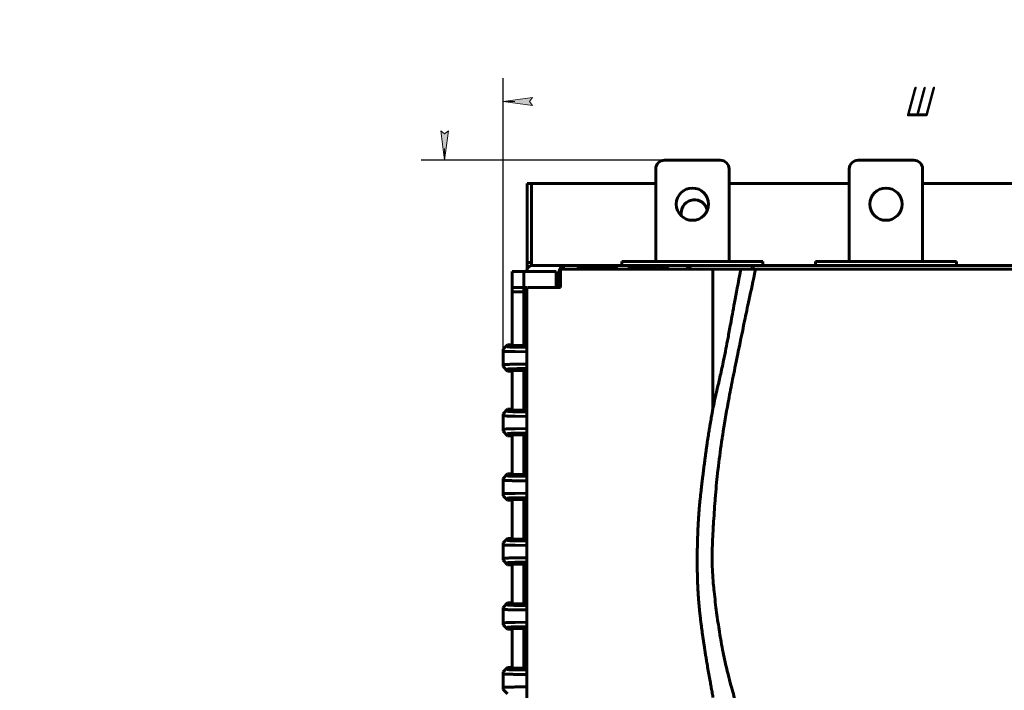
# Model space of a CAD drawing. Header units: millimetres. Extents: x 0 to 297, y 0 to 292.
# Tile 2 of 8: x 0 to 84, y 131 to 189. Entities that reach past the tile are written whole.
import ezdxf

# ---------------------------------------------------------------- set-up
doc = ezdxf.new("R2010")
doc.units = ezdxf.units.MM
doc.linetypes.add('K5LT_BASIC', pattern=[0])
doc.linetypes.add('K5LT_THIN', pattern=[0])
doc.layers.add('Системный слой', color=7, linetype='Continuous')
doc.styles.add('KDIMTEXTSTYLE', font='GOST_AU.SHX', dxfattribs={"width": 0.96, "oblique": 15, "height": 5})
doc.dimstyles.new('KDIMSTYLE (0.25)', dxfattribs={"dimtxt": 5, "dimasz": 1, "dimexe": 2, "dimexo": 0, "dimgap": 1, "dimtad": 1, "dimlfac": 4, "dimtxsty": 'KDIMTEXTSTYLE', "dimsah": 1, "dimcen": 0, "dimdle": 1, "dimadec": 0, "dimazin": 0, "dimtfac": 0.667, "dimtmove": 0, "dimatfit": 3, "dimfxl": 1, "dimtvp": 1, "dimtolj": 1, "dimtzin": 0, "dimarcsym": 0})

# ---------------------------------------------------------------- blocks, each defined once
blk = doc.blocks.new('U13')
at = {"layer": 'Системный слой', "color": 150, "linetype": 'K5LT_BASIC', "lineweight": 60, "true_color": 0x0080ff}
for p, q in [((54.215, 174.627), (43.89, 174.627)), ((70.715, 174.627), (60.465, 174.627)), ((87.215, 174.627), (76.965, 174.627)), ((111.14, 174.627), (93.465, 174.627))]:
    blk.add_line(p, q, dxfattribs=at)
blk = doc.blocks.new('U17')
at = {"layer": 'Системный слой', "color": 150, "linetype": 'K5LT_BASIC', "lineweight": 60, "true_color": 0x0080ff}
for p, q in [((47.586, 167.457), (47.585, 167.449)), ((47.585, 167.449), (47.586, 167.433)), ((47.587, 167.463), (47.586, 167.461)), ((47.586, 167.461), (47.586, 167.457)), ((47.586, 167.433), (47.59, 167.414)), ((47.593, 167.48), (47.587, 167.464)), ((47.587, 167.464), (47.587, 167.463)), ((47.59, 167.414), (47.591, 167.413)), ((47.591, 167.413), (47.592, 167.411)), ((47.592, 167.411), (47.593, 167.406)), ((47.601, 167.494), (47.593, 167.48)), ((47.593, 167.406), (47.597, 167.397)), ((47.597, 167.397), (47.607, 167.378)), ((47.606, 167.5), (47.601, 167.494)), ((47.609, 167.503), (47.606, 167.5)), ((47.607, 167.378), (47.62, 167.357)), ((47.611, 167.505), (47.609, 167.503)), ((47.626, 167.518), (47.611, 167.505)), ((47.611, 167.505), (47.611, 167.505)), ((47.62, 167.357), (47.62, 167.356)), ((47.62, 167.356), (47.622, 167.354)), ((47.622, 167.354), (47.624, 167.35)), ((47.624, 167.35), (47.63, 167.342)), ((47.641, 167.528), (47.626, 167.518)), ((47.63, 167.342), (47.641, 167.327)), ((47.649, 167.532), (47.641, 167.528)), ((47.654, 167.535), (47.649, 167.532)), ((47.656, 167.536), (47.654, 167.535)), ((47.657, 167.536), (47.656, 167.536)), ((47.679, 167.545), (47.657, 167.536)), ((47.699, 167.552), (47.679, 167.545)), ((47.71, 167.554), (47.699, 167.552)), ((47.716, 167.556), (47.71, 167.554)), ((47.719, 167.556), (47.716, 167.556)), ((47.72, 167.557), (47.719, 167.556)), ((47.796, 167.565), (47.72, 167.557))]:
    blk.add_line(p, q, dxfattribs=at)
blk = doc.blocks.new('U19')
at = {"layer": 'Системный слой', "color": 150, "linetype": 'K5LT_BASIC', "lineweight": 60, "true_color": 0x0080ff}
for p, q in [((62.328, 167.35), (62.306, 167.327)), ((62.341, 167.362), (62.328, 167.35)), ((62.348, 167.368), (62.341, 167.362)), ((62.351, 167.371), (62.348, 167.368)), ((62.353, 167.372), (62.351, 167.371)), ((62.396, 167.405), (62.353, 167.372)), ((62.438, 167.43), (62.396, 167.405)), ((62.46, 167.441), (62.438, 167.43)), ((62.471, 167.446), (62.46, 167.441)), ((62.477, 167.449), (62.471, 167.446)), ((62.479, 167.45), (62.477, 167.449)), ((62.507, 167.46), (62.479, 167.45)), ((62.632, 167.482), (62.507, 167.46))]:
    blk.add_line(p, q, dxfattribs=at)
blk = doc.blocks.new('U20')
at = {"layer": 'Системный слой', "color": 150, "linetype": 'K5LT_BASIC', "lineweight": 60, "true_color": 0x0080ff}
for p, q in [((55.05, 167.565), (55.033, 167.565)), ((55.068, 167.563), (55.05, 167.565)), ((55.076, 167.562), (55.068, 167.563)), ((55.08, 167.562), (55.076, 167.562)), ((55.083, 167.561), (55.08, 167.562)), ((55.084, 167.561), (55.083, 167.561)), ((55.101, 167.558), (55.084, 167.561)), ((55.118, 167.555), (55.101, 167.558)), ((55.127, 167.553), (55.118, 167.555)), ((55.131, 167.551), (55.127, 167.553)), ((55.133, 167.551), (55.131, 167.551)), ((55.134, 167.55), (55.133, 167.551)), ((55.152, 167.544), (55.134, 167.55)), ((55.169, 167.538), (55.152, 167.544)), ((55.177, 167.534), (55.169, 167.538)), ((55.181, 167.532), (55.177, 167.534)), ((55.183, 167.531), (55.181, 167.532)), ((55.184, 167.53), (55.183, 167.531)), ((55.2, 167.52), (55.184, 167.53)), ((55.188, 167.327), (55.206, 167.351)), ((55.214, 167.51), (55.2, 167.52)), ((55.206, 167.352), (55.208, 167.354)), ((55.206, 167.351), (55.206, 167.352)), ((55.208, 167.354), (55.21, 167.357)), ((55.21, 167.357), (55.214, 167.364)), ((55.22, 167.504), (55.214, 167.51)), ((55.214, 167.364), (55.222, 167.378)), ((55.222, 167.501), (55.22, 167.504)), ((55.224, 167.499), (55.222, 167.501)), ((55.222, 167.378), (55.235, 167.403)), ((55.234, 167.485), (55.224, 167.499)), ((55.224, 167.499), (55.224, 167.499)), ((55.24, 167.471), (55.234, 167.485)), ((55.235, 167.403), (55.237, 167.407)), ((55.237, 167.409), (55.238, 167.411)), ((55.237, 167.407), (55.237, 167.409)), ((55.238, 167.411), (55.239, 167.415)), ((55.239, 167.415), (55.242, 167.423)), ((55.243, 167.463), (55.24, 167.471)), ((55.242, 167.423), (55.244, 167.44)), ((55.243, 167.46), (55.243, 167.463)), ((55.244, 167.458), (55.243, 167.46)), ((55.244, 167.457), (55.244, 167.458)), ((55.244, 167.44), (55.244, 167.457))]:
    blk.add_line(p, q, dxfattribs=at)
blk = doc.blocks.new('U21')
at = {"layer": 'Системный слой', "color": 150, "linetype": 'K5LT_BASIC', "lineweight": 60, "true_color": 0x0080ff}
for p, q in [((45.987, 165.777), (45.987, 167.093)), ((45.987, 80.96), (45.987, 82.127))]:
    blk.add_line(p, q, dxfattribs=at)
blk = doc.blocks.new('U22')
at = {"layer": 'Системный слой', "color": 150, "linetype": 'K5LT_BASIC', "lineweight": 60, "true_color": 0x0080ff}
for p, q in [((56.828, 167.335), (56.823, 167.327)), ((56.831, 167.341), (56.828, 167.335)), ((56.833, 167.344), (56.831, 167.341)), ((56.834, 167.345), (56.833, 167.344)), ((56.867, 167.388), (56.834, 167.345)), ((56.901, 167.425), (56.867, 167.388)), ((56.919, 167.442), (56.901, 167.425)), ((56.928, 167.45), (56.919, 167.442)), ((56.933, 167.454), (56.928, 167.45)), ((56.936, 167.456), (56.933, 167.454)), ((56.981, 167.489), (56.936, 167.456)), ((57.024, 167.514), (56.981, 167.489)), ((57.047, 167.525), (57.024, 167.514)), ((57.059, 167.53), (57.047, 167.525)), ((57.065, 167.532), (57.059, 167.53)), ((57.068, 167.533), (57.065, 167.532)), ((57.226, 167.565), (57.068, 167.533))]:
    blk.add_line(p, q, dxfattribs=at)
blk = doc.blocks.new('U24')
at = {"layer": 'Системный слой', "color": 150, "linetype": 'K5LT_BASIC', "lineweight": 60, "true_color": 0x0080ff}
for p, q in [((43.215, 167.153), (43.215, 167.152)), ((43.215, 80.902), (43.215, 80.901))]:
    blk.add_line(p, q, dxfattribs=at)
blk = doc.blocks.new('U26')
at = {"layer": 'Системный слой', "color": 150, "linetype": 'K5LT_BASIC', "lineweight": 60, "true_color": 0x0080ff}
for p, q in [((43.268, 167.377), (43.265, 167.377)), ((111.765, 167.377), (111.661, 167.377))]:
    blk.add_line(p, q, dxfattribs=at)
blk = doc.blocks.new('KDIMARROW_01')
at = {"layer": 'Системный слой'}
blk.add_hatch(color=0, dxfattribs=at).paths.add_polyline_path([(0, 0), (-2.5, 0.329), (-2.25, 0), (-2.5, -0.329)])
at = {"layer": 'Системный слой', "color": 0, "linetype": 'K5LT_THIN', "lineweight": 18}
for p, q in [((-2.25, 0), (-2.5, 0.329)), ((-2.5, 0.329), (0, 0)), ((0, 0), (-2.5, -0.329)), ((-2.5, -0.329), (-2.25, 0)), ((0, 0), (-1, 0))]:
    blk.add_line(p, q, dxfattribs=at)

msp = doc.modelspace()

# ---------------------------------------------------------------- linework, layer by layer
at = {"layer": 'Системный слой', "color": 150, "linetype": 'K5LT_BASIC', "lineweight": 60, "true_color": 0x0080ff}
for p, q in [((59.7147, 176.627), (54.9647, 176.627)), ((76.2147, 176.627), (71.4647, 176.627)), ((54.2147, 168.002), (54.2147, 175.877)), ((60.4647, 168.002), (60.4647, 175.877)), ((70.7147, 168.002), (70.7147, 175.877)), ((76.9647, 168.002), (76.9647, 175.877)), ((43.2647, 167.9207), (43.2647, 174.627)), ((43.2647, 174.627), (43.6397, 174.627)), ((43.8897, 174.627), (43.6397, 174.627)), ((43.6397, 167.9207), (43.6397, 174.627)), ((56.3897, 172.127), (56.3897, 171.8829)), ((43.2647, 167.9207), (43.2647, 167.377)), ((43.6397, 167.9207), (43.2647, 167.9207)), ((43.6397, 167.9207), (43.6397, 167.6463)), ((51.3397, 168.002), (63.3397, 168.002)), ((51.3397, 168.002), (51.3397, 167.652)), ((63.3397, 168.002), (63.3397, 167.652)), ((67.8397, 168.002), (79.8397, 168.002)), ((67.8397, 168.002), (67.8397, 167.652)), ((79.8397, 168.002), (79.8397, 167.652)), ((41.9647, 167.152), (41.9647, 165.777)), ((42.9647, 167.152), (41.9647, 167.152)), ((42.9647, 167.152), (42.9647, 165.777)), ((45.7147, 167.152), (42.9647, 167.152)), ((43.2647, 167.377), (43.2647, 167.3703)), ((43.2679, 167.3769), (43.2647, 167.377)), ((111.2149, 167.652), (43.7146, 167.652)), ((45.7147, 167.152), (45.7147, 165.777)), ((46.0912, 165.777), (46.0912, 167.327)), ((46.0931, 167.327), (46.0912, 167.327)), ((46.0931, 167.327), (59.094, 167.327)), ((46.0931, 167.327), (46.0931, 165.777)), ((50.8647, 167.5655), (50.8647, 167.6019)), ((50.8647, 167.327), (50.8647, 167.5655)), ((51.9647, 167.5655), (51.9647, 167.6019)), ((51.9647, 167.5655), (51.9647, 167.327)), ((61.474, 167.327), (59.094, 167.327)), ((59.094, 155.4878), (59.094, 167.327)), ((61.474, 167.327), (62.7197, 167.327)), ((93.0947, 167.327), (62.7197, 167.327)), ((41.9647, 165.402), (41.9647, 165.777)), ((41.9647, 165.777), (42.9647, 165.777)), ((41.9647, 160.8692), (41.9647, 165.402)), ((42.9647, 165.402), (41.9647, 165.402)), ((43.232, 165.777), (42.9647, 165.777)), ((42.9647, 165.777), (42.9647, 164.902)), ((43.232, 165.777), (43.232, 82.277)), ((43.2973, 165.777), (46.0931, 165.777)), ((42.9647, 164.902), (42.9647, 163.152)), ((43.232, 164.902), (42.9647, 164.902)), ((42.9647, 163.152), (43.232, 163.152)), ((42.9647, 163.152), (42.9647, 160.7972)), ((41.2147, 160.517), (41.5897, 160.902)), ((41.2147, 160.517), (41.2147, 160.3523)), ((41.2147, 159.2016), (41.2147, 160.3523)), ((41.9647, 160.902), (41.5897, 160.902)), ((41.5897, 160.902), (41.5897, 160.7272)), ((41.9647, 160.8692), (41.9647, 160.8365)), ((41.9647, 160.8365), (42.9647, 160.8365)), ((41.9647, 160.7972), (42.9647, 160.7972)), ((41.9647, 160.7972), (41.9647, 160.7275)), ((42.236, 160.3152), (43.232, 160.3006)), ((42.4195, 160.6901), (43.232, 160.6782)), ((42.603, 160.6989), (43.232, 160.6897)), ((41.2147, 159.2016), (41.2147, 159.0369)), ((41.5897, 158.652), (41.2147, 159.0369)), ((41.5897, 158.8267), (41.5897, 158.652)), ((41.5897, 158.652), (41.9647, 158.652)), ((41.9647, 158.7567), (41.9647, 158.8265)), ((41.9647, 158.7567), (42.9647, 158.7567)), ((41.9647, 158.6847), (41.9647, 158.7174)), ((41.9647, 158.7174), (42.9647, 158.7174)), ((41.9647, 155.3692), (41.9647, 158.6847)), ((43.232, 159.2533), (42.236, 159.2387)), ((43.232, 158.8758), (42.4195, 158.8638)), ((42.603, 158.855), (43.232, 158.8643)), ((42.9647, 155.2972), (42.9647, 158.7567)), ((41.2147, 155.017), (41.5897, 155.402)), ((41.5897, 155.402), (41.5897, 155.2272)), ((41.9647, 155.402), (41.5897, 155.402)), ((41.9647, 155.3692), (41.9647, 155.3365)), ((41.9647, 155.3365), (42.9647, 155.3365)), ((41.9647, 155.2972), (41.9647, 155.2275)), ((41.9647, 155.2972), (42.9647, 155.2972)), ((41.2147, 155.017), (41.2147, 154.8523)), ((41.2147, 153.7016), (41.2147, 154.8523)), ((42.236, 154.8152), (43.232, 154.8006)), ((42.4195, 155.1901), (43.232, 155.1782)), ((42.603, 155.1989), (43.232, 155.1897)), ((41.2147, 153.7016), (41.2147, 153.5369)), ((43.232, 153.7533), (42.236, 153.7387)), ((41.5897, 153.152), (41.2147, 153.5369)), ((41.5897, 153.3267), (41.5897, 153.152)), ((41.5897, 153.152), (41.9647, 153.152)), ((41.9647, 153.2567), (41.9647, 153.3265)), ((41.9647, 153.2567), (42.9647, 153.2567)), ((41.9647, 153.2174), (42.9647, 153.2174)), ((41.9647, 153.1847), (41.9647, 153.2174)), ((41.9647, 149.8692), (41.9647, 153.1847)), ((43.232, 153.3758), (42.4195, 153.3638)), ((42.603, 153.355), (43.232, 153.3643)), ((42.9647, 149.7972), (42.9647, 153.2567)), ((41.2147, 149.517), (41.5897, 149.902)), ((41.2147, 149.517), (41.2147, 149.3523)), ((41.9647, 149.902), (41.5897, 149.902)), ((41.5897, 149.902), (41.5897, 149.7272)), ((41.9647, 149.8692), (41.9647, 149.8365)), ((41.9647, 149.8365), (42.9647, 149.8365)), ((41.9647, 149.7972), (42.9647, 149.7972)), ((41.9647, 149.7972), (41.9647, 149.7275)), ((42.4195, 149.6901), (43.232, 149.6782)), ((42.603, 149.6989), (43.232, 149.6897)), ((41.2147, 148.2016), (41.2147, 149.3523)), ((42.236, 149.3152), (43.232, 149.3006)), ((41.2147, 148.2016), (41.2147, 148.0369)), ((41.5897, 147.652), (41.2147, 148.0369)), ((41.5897, 147.8267), (41.5897, 147.652)), ((41.9647, 147.7567), (41.9647, 147.8265)), ((41.9647, 147.7567), (42.9647, 147.7567)), ((41.9647, 147.6847), (41.9647, 147.7174)), ((41.9647, 147.7174), (42.9647, 147.7174)), ((43.232, 148.2533), (42.236, 148.2387)), ((43.232, 147.8758), (42.4195, 147.8638)), ((42.603, 147.855), (43.232, 147.8643)), ((42.9647, 144.2972), (42.9647, 147.7567)), ((41.5897, 147.652), (41.9647, 147.652)), ((41.9647, 144.3692), (41.9647, 147.6847)), ((41.2147, 144.017), (41.5897, 144.402)), ((41.5897, 144.402), (41.5897, 144.2272)), ((41.9647, 144.402), (41.5897, 144.402)), ((41.9647, 144.3692), (41.9647, 144.3365)), ((41.2147, 144.017), (41.2147, 143.8523)), ((41.2147, 142.7016), (41.2147, 143.8523)), ((41.9647, 144.3365), (42.9647, 144.3365)), ((41.9647, 144.2972), (41.9647, 144.2275)), ((41.9647, 144.2972), (42.9647, 144.2972)), ((42.236, 143.8152), (43.232, 143.8006)), ((42.4195, 144.1901), (43.232, 144.1782)), ((42.603, 144.1989), (43.232, 144.1897)), ((41.2147, 142.7016), (41.2147, 142.5369)), ((43.232, 142.7533), (42.236, 142.7387)), ((41.5897, 142.152), (41.2147, 142.5369)), ((41.5897, 142.3267), (41.5897, 142.152)), ((41.5897, 142.152), (41.9647, 142.152)), ((41.9647, 142.2567), (41.9647, 142.3265)), ((41.9647, 142.2567), (42.9647, 142.2567)), ((41.9647, 142.1847), (41.9647, 142.2174)), ((41.9647, 142.2174), (42.9647, 142.2174)), ((41.9647, 138.8692), (41.9647, 142.1847)), ((43.232, 142.3758), (42.4195, 142.3638)), ((42.603, 142.355), (43.232, 142.3643)), ((42.9647, 141.152), (42.9647, 142.2567)), ((42.9647, 139.402), (42.9647, 141.152)), ((43.232, 141.152), (42.9647, 141.152)), ((42.9647, 138.7972), (42.9647, 139.402)), ((42.9647, 139.402), (43.232, 139.402)), ((41.2147, 138.517), (41.5897, 138.902)), ((41.2147, 138.517), (41.2147, 138.3523)), ((41.9647, 138.902), (41.5897, 138.902)), ((41.5897, 138.902), (41.5897, 138.7272)), ((41.9647, 138.8692), (41.9647, 138.8365)), ((41.9647, 138.8365), (42.9647, 138.8365)), ((41.9647, 138.7972), (41.9647, 138.7275)), ((41.9647, 138.7972), (42.9647, 138.7972)), ((42.4195, 138.6901), (43.232, 138.6782)), ((42.603, 138.6989), (43.232, 138.6897)), ((41.2147, 137.2016), (41.2147, 138.3523)), ((42.236, 138.3152), (43.232, 138.3006)), ((41.2147, 137.2016), (41.2147, 137.0369)), ((41.5897, 136.652), (41.2147, 137.0369)), ((41.5897, 136.8267), (41.5897, 136.652)), ((41.9647, 136.7567), (41.9647, 136.8265)), ((43.232, 137.2533), (42.236, 137.2387)), ((43.232, 136.8758), (42.4195, 136.8638)), ((42.603, 136.855), (43.232, 136.8643)), ((41.5897, 136.652), (41.9647, 136.652)), ((41.9647, 136.7567), (42.9647, 136.7567)), ((41.9647, 136.6847), (41.9647, 136.7174)), ((41.9647, 136.7174), (42.9647, 136.7174)), ((41.9647, 133.3692), (41.9647, 136.6847)), ((42.9647, 133.2972), (42.9647, 136.7567)), ((41.2147, 133.017), (41.5897, 133.402)), ((41.2147, 133.017), (41.2147, 132.8523)), ((41.2147, 131.7016), (41.2147, 132.8523)), ((41.9647, 133.402), (41.5897, 133.402)), ((41.5897, 133.402), (41.5897, 133.2272)), ((41.9647, 133.3692), (41.9647, 133.3365)), ((41.9647, 133.3365), (42.9647, 133.3365)), ((41.9647, 133.2972), (42.9647, 133.2972)), ((41.9647, 133.2972), (41.9647, 133.2275)), ((42.236, 132.8152), (43.232, 132.8006)), ((42.4195, 133.1901), (43.232, 133.1782)), ((42.603, 133.1989), (43.232, 133.1897)), ((41.2147, 131.7016), (41.2147, 131.5369)), ((41.5897, 131.152), (41.2147, 131.5369)), ((43.232, 131.7533), (42.236, 131.7387))]:
    msp.add_line(p, q, dxfattribs=at)
for centre in [(57.3397, 172.877), (73.8397, 172.877)]:
    msp.add_circle(centre, 1.375, dxfattribs=at)
for centre, radius, start, end in [((54.9647, 175.877), 0.75, 90, 180), ((59.7147, 175.877), 0.75, 0, 90), ((71.4647, 175.877), 0.75, 90, 180), ((76.2147, 175.877), 0.75, 0, 90), ((57.5147, 172.127), 1.125, 12.08002, 180)]:
    msp.add_arc(centre, radius, start, end, dxfattribs=at)
for points in [[(43.2147, 167.1525), (43.2147, 167.3191), (43.3409, 167.526), (43.548, 167.652), (43.7146, 167.652)], [(45.9871, 167.0935), (45.9871, 167.098), (45.9872, 167.1026), (45.9873, 167.1071)], [(46.4616, 167.6069), (46.407, 167.6052), (46.3033, 167.5825), (46.1715, 167.5037), (46.0697, 167.3906), (46.004, 167.2513), (45.9886, 167.1546), (45.9873, 167.1071)], [(47.7959, 167.5655), (47.8164, 167.5661), (47.8601, 167.5673), (47.9326, 167.5693), (48.0169, 167.5715), (48.1144, 167.5738), (48.2277, 167.5764), (48.3562, 167.5791), (48.4968, 167.5818), (48.6476, 167.5845), (48.8091, 167.5871), (48.9819, 167.5897), (49.1708, 167.5921), (49.38, 167.5945), (49.6136, 167.5967), (49.8767, 167.5987), (50.1707, 167.6004), (50.4975, 167.6016), (50.7385, 167.6019), (50.8647, 167.6019)], [(51.9647, 167.6019), (52.0869, 167.6019), (52.321, 167.6016), (52.6403, 167.6005), (52.9287, 167.5989), (53.1872, 167.5969), (53.4162, 167.5948), (53.6206, 167.5926), (53.8063, 167.5902), (53.9785, 167.5878), (54.1435, 167.5852), (54.3018, 167.5824), (54.4506, 167.5796), (54.5871, 167.5767), (54.7068, 167.574), (54.8084, 167.5716), (54.895, 167.5693), (54.969, 167.5673), (55.0129, 167.5661), (55.0334, 167.5655)], [(41.9647, 160.7275), (41.9647, 160.7211), (42.0945, 160.7103), (42.3902, 160.7021), (42.603, 160.6989)], [(41.9647, 158.8265), (41.9647, 158.8329), (42.0945, 158.8436), (42.3902, 158.8519), (42.603, 158.855)], [(41.9647, 155.2275), (41.9647, 155.2211), (42.0945, 155.2103), (42.3902, 155.2021), (42.603, 155.1989)], [(41.9647, 153.3265), (41.9647, 153.3329), (42.0945, 153.3436), (42.3902, 153.3519), (42.603, 153.355)], [(41.9647, 149.7275), (41.9647, 149.7211), (42.0945, 149.7103), (42.3902, 149.7021), (42.603, 149.6989)], [(41.9647, 147.8265), (41.9647, 147.8329), (42.0945, 147.8436), (42.3902, 147.8519), (42.603, 147.855)], [(41.9647, 144.2275), (41.9647, 144.2211), (42.0945, 144.2103), (42.3902, 144.2021), (42.603, 144.1989)], [(41.9647, 142.3265), (41.9647, 142.3329), (42.0945, 142.3436), (42.3902, 142.3519), (42.603, 142.355)], [(41.9647, 138.7275), (41.9647, 138.7211), (42.0945, 138.7103), (42.3902, 138.7021), (42.603, 138.6989)], [(41.9647, 136.8265), (41.9647, 136.8329), (42.0945, 136.8436), (42.3902, 136.8519), (42.603, 136.855)], [(41.9647, 133.2275), (41.9647, 133.2211), (42.0945, 133.2103), (42.3902, 133.2021), (42.603, 133.1989)]]:
    msp.add_open_spline(points, degree=3, dxfattribs=at)
for points, knots in [([(62.7197, 167.327), (62.5155, 166.3061), (62.1608, 164.6845), (61.647, 162.2688), (61.3706, 160.8946), (61.0421, 159.3015), (60.7553, 157.9222), (60.5168, 156.6942), (60.2149, 155.0501), (60.0362, 153.9638), (59.77, 152.1987), (59.6373, 151.2188), (59.4482, 149.624), (59.3518, 148.6427), (59.2311, 147.0947), (59.1641, 146.0829), (59.0697, 144.5651), (59.0193, 143.5234), (59.0228, 142.0353), (59.0837, 140.9639), (59.2255, 139.5055), (59.3618, 138.4043), (59.5605, 136.9758), (59.7364, 135.8448), (59.9952, 134.446), (60.2546, 133.2853), (60.6127, 131.9163), (60.9484, 130.7258), (61.3216, 129.3865), (61.6537, 128.1663), (62.016, 126.8567), (62.3802, 125.6067), (62.7792, 124.327), (63.1999, 123.0472), (63.6171, 121.7972), (64.0367, 120.4877), (64.3985, 119.2674), (64.768, 117.9282), (65.0759, 116.7377), (65.3995, 115.3686), (65.6399, 114.2079), (65.8894, 112.8091), (66.0609, 111.6782), (66.2368, 110.2496), (66.3327, 109.1484), (66.3968, 107.6901), (66.3982, 106.6186), (66.3626, 105.1305), (66.316, 104.0889), (66.2075, 102.571), (66.1011, 101.5592), (65.8863, 100.0113), (65.7191, 99.03), (65.4061, 97.4351), (65.1878, 96.4552), (64.7487, 94.6901), (64.4549, 93.6039), (63.9737, 91.9597), (63.5996, 90.7318), (63.1512, 89.3522), (62.7468, 88.1508), (62.4393, 87.2538), (61.9075, 85.7812), (61.3112, 84.2472), (60.6656, 82.4966), (60.2678, 81.3061), (60.0447, 80.577)], [0, 0, 0, 0, 0.0086207, 0.0172414, 0.0344828, 0.0357143, 0.0523399, 0.0689655, 0.0714286, 0.1034483, 0.1071429, 0.137931, 0.1428571, 0.1724138, 0.1785714, 0.2068966, 0.2142857, 0.2413793, 0.25, 0.2758621, 0.2857143, 0.3103448, 0.3214286, 0.3448276, 0.3571429, 0.3793103, 0.3928571, 0.4137931, 0.4285714, 0.4482759, 0.4642857, 0.4827586, 0.5, 0.5172414, 0.5357143, 0.5517241, 0.5714286, 0.5862069, 0.6071429, 0.6206897, 0.6428571, 0.6551724, 0.6785714, 0.6896552, 0.7142857, 0.7241379, 0.75, 0.7586207, 0.7857143, 0.7931034, 0.8214286, 0.8275862, 0.8571429, 0.862069, 0.8928571, 0.8965517, 0.9285714, 0.9310345, 0.9476601, 0.9642857, 0.9655172, 0.9741379, 0.9827586, 0.9913793, 0.9956897, 1, 1, 1, 1]), ([(59.094, 155.4878), (59.1072, 155.5488), (59.2528, 156.2137), (59.4286, 156.9817), (59.6951, 158.162), (59.8924, 159.046), (60.141, 160.2414), (60.3724, 161.4577), (60.5883, 162.6362), (60.8998, 164.3359), (61.2402, 166.1301), (61.474, 167.327)], [0, 0, 0, 0, 0.0313423, 0.3390336, 0.3618255, 0.5213691, 0.6809128, 0.7606846, 0.8404564, 0.9202282, 1, 1, 1, 1]), ([(41.2147, 160.3523), (41.2147, 160.3486), (41.2618, 160.3411), (41.4688, 160.3306), (41.7971, 160.3216), (42.0825, 160.3171), (42.236, 160.3152)], [0, 0, 0, 0, 0.2500001, 0.5, 0.75, 1, 1, 1, 1]), ([(41.5897, 160.7272), (41.5897, 160.7235), (41.6279, 160.7159), (41.7962, 160.7055), (42.0629, 160.6965), (42.2948, 160.6919), (42.4195, 160.6901)], [0, 0, 0, 0, 0.2500001, 0.5, 0.75, 1, 1, 1, 1]), ([(42.236, 159.2387), (42.0823, 159.2369), (41.7966, 159.2323), (41.4683, 159.2233), (41.2617, 159.2129), (41.2147, 159.2053), (41.2147, 159.2016)], [0, 0, 0, 0, 0.25, 0.5, 0.7499999, 1, 1, 1, 1]), ([(42.4195, 158.8638), (42.2947, 158.862), (42.0625, 158.8574), (41.7957, 158.8485), (41.6279, 158.838), (41.5897, 158.8305), (41.5897, 158.8267)], [0, 0, 0, 0, 0.25, 0.5, 0.7499999, 1, 1, 1, 1]), ([(59.094, 130.8566), (59.0691, 131.012), (59.0161, 131.3132), (58.9334, 131.7757), (58.8437, 132.2704), (58.7457, 132.8146), (58.6456, 133.3867), (58.5592, 133.8967), (58.4873, 134.3333), (58.4232, 134.7353), (58.3634, 135.1219), (58.3056, 135.5062), (58.2517, 135.8672), (58.1986, 136.2346), (58.1495, 136.5885), (58.1027, 136.9503), (58.055, 137.3248), (58.0032, 137.7456), (57.9556, 138.1708), (57.9147, 138.6045), (57.8795, 139.0076), (57.8487, 139.4049), (57.824, 139.7751), (57.8039, 140.1467), (57.7871, 140.5407), (57.773, 140.9735), (57.7626, 141.4225), (57.7559, 141.8638), (57.7527, 142.2612), (57.7523, 142.7456), (57.7564, 143.3127), (57.769, 144.0098), (57.7854, 144.5658), (57.8039, 145.0256), (57.8214, 145.3958), (57.844, 145.8034), (57.8707, 146.2238), (57.9, 146.6315), (57.9309, 147.0224), (57.9671, 147.4112), (58.0085, 147.8129), (58.0526, 148.2156), (58.095, 148.6058), (58.1364, 148.9609), (58.176, 149.2888), (58.2156, 149.6118), (58.2561, 149.9439), (58.2978, 150.2776), (58.3386, 150.5997), (58.3803, 150.9222), (58.4231, 151.2501), (58.4679, 151.5881), (58.5146, 151.9314), (58.5638, 152.2775), (58.6128, 152.6129), (58.6593, 152.9209), (58.7033, 153.2029), (58.7467, 153.4746), (58.7921, 153.7513), (58.8395, 154.0322), (58.8855, 154.301), (58.9306, 154.5593), (58.9789, 154.8322), (59.0249, 155.0924), (59.0643, 155.3166), (59.0856, 155.4385), (59.094, 155.4878)], [0, 0, 0, 0, 2.0841713, 3.9227218, 5.6882011, 7.879468, 9.9384975, 11.6254306, 12.8726723, 14.0327808, 15.2685501, 16.2475367, 17.2636635, 18.2347176, 19.1750708, 19.9937818, 20.9263184, 21.8857881, 22.9512906, 23.8068492, 24.7080041, 25.4933297, 26.2412492, 26.915544, 27.6613248, 28.4674055, 29.293864, 30.0804008, 30.8270157, 31.4021124, 32.5759571, 33.701627, 34.9412517, 35.5245648, 36.1942689, 36.9597528, 37.7813544, 38.5723819, 39.3328353, 40.1409907, 40.9877603, 41.9060791, 42.8075843, 43.6621994, 44.4369894, 45.2212217, 46.107032, 47.01918, 47.918147, 48.7974271, 49.7906111, 50.8286782, 51.918245, 53.0795736, 54.2699537, 55.4118506, 56.4266522, 57.4465015, 58.6022227, 59.8121144, 61.0181419, 62.1929452, 63.4182256, 64.9720512, 66.165976, 67, 67, 67, 67]), ([(41.2147, 154.8523), (41.2147, 154.8486), (41.2618, 154.8411), (41.4688, 154.8306), (41.7971, 154.8216), (42.0825, 154.8171), (42.236, 154.8152)], [0, 0, 0, 0, 0.2500001, 0.5, 0.75, 1, 1, 1, 1]), ([(41.5897, 155.2272), (41.5897, 155.2235), (41.6279, 155.2159), (41.7962, 155.2055), (42.0629, 155.1965), (42.2948, 155.1919), (42.4195, 155.1901)], [0, 0, 0, 0, 0.2500001, 0.5, 0.75, 1, 1, 1, 1]), ([(42.236, 153.7387), (42.0823, 153.7369), (41.7966, 153.7323), (41.4683, 153.7233), (41.2617, 153.7129), (41.2147, 153.7053), (41.2147, 153.7016)], [0, 0, 0, 0, 0.25, 0.5, 0.7499999, 1, 1, 1, 1]), ([(42.4195, 153.3638), (42.2947, 153.362), (42.0625, 153.3574), (41.7957, 153.3485), (41.6279, 153.338), (41.5897, 153.3305), (41.5897, 153.3267)], [0, 0, 0, 0, 0.25, 0.5, 0.7499999, 1, 1, 1, 1]), ([(41.5897, 149.7272), (41.5897, 149.7235), (41.6279, 149.7159), (41.7962, 149.7055), (42.0629, 149.6965), (42.2948, 149.6919), (42.4195, 149.6901)], [0, 0, 0, 0, 0.2500001, 0.5, 0.75, 1, 1, 1, 1]), ([(41.2147, 149.3523), (41.2147, 149.3486), (41.2618, 149.3411), (41.4688, 149.3306), (41.7971, 149.3216), (42.0825, 149.3171), (42.236, 149.3152)], [0, 0, 0, 0, 0.2500001, 0.5, 0.75, 1, 1, 1, 1]), ([(42.236, 148.2387), (42.0823, 148.2369), (41.7966, 148.2323), (41.4683, 148.2233), (41.2617, 148.2129), (41.2147, 148.2053), (41.2147, 148.2016)], [0, 0, 0, 0, 0.25, 0.5, 0.7499999, 1, 1, 1, 1]), ([(42.4195, 147.8638), (42.2947, 147.862), (42.0625, 147.8574), (41.7957, 147.8485), (41.6279, 147.838), (41.5897, 147.8305), (41.5897, 147.8267)], [0, 0, 0, 0, 0.25, 0.5, 0.7499999, 1, 1, 1, 1]), ([(41.2147, 143.8523), (41.2147, 143.8486), (41.2618, 143.8411), (41.4688, 143.8306), (41.7971, 143.8216), (42.0825, 143.8171), (42.236, 143.8152)], [0, 0, 0, 0, 0.2500001, 0.5, 0.75, 1, 1, 1, 1]), ([(41.5897, 144.2272), (41.5897, 144.2235), (41.6279, 144.2159), (41.7962, 144.2055), (42.0629, 144.1965), (42.2948, 144.1919), (42.4195, 144.1901)], [0, 0, 0, 0, 0.2500001, 0.5, 0.75, 1, 1, 1, 1]), ([(42.236, 142.7387), (42.0823, 142.7369), (41.7966, 142.7323), (41.4683, 142.7233), (41.2617, 142.7129), (41.2147, 142.7053), (41.2147, 142.7016)], [0, 0, 0, 0, 0.25, 0.5, 0.7499999, 1, 1, 1, 1]), ([(42.4195, 142.3638), (42.2947, 142.362), (42.0625, 142.3574), (41.7957, 142.3485), (41.6279, 142.338), (41.5897, 142.3305), (41.5897, 142.3267)], [0, 0, 0, 0, 0.25, 0.5, 0.7499999, 1, 1, 1, 1]), ([(41.5897, 138.7272), (41.5897, 138.7235), (41.6279, 138.7159), (41.7962, 138.7055), (42.0629, 138.6965), (42.2948, 138.6919), (42.4195, 138.6901)], [0, 0, 0, 0, 0.2500001, 0.5, 0.75, 1, 1, 1, 1]), ([(41.2147, 138.3523), (41.2147, 138.3486), (41.2618, 138.3411), (41.4688, 138.3306), (41.7971, 138.3216), (42.0825, 138.3171), (42.236, 138.3152)], [0, 0, 0, 0, 0.2500001, 0.5, 0.75, 1, 1, 1, 1]), ([(42.236, 137.2387), (42.0823, 137.2369), (41.7966, 137.2323), (41.4683, 137.2233), (41.2617, 137.2129), (41.2147, 137.2053), (41.2147, 137.2016)], [0, 0, 0, 0, 0.25, 0.5, 0.7499999, 1, 1, 1, 1]), ([(42.4195, 136.8638), (42.2947, 136.862), (42.0625, 136.8574), (41.7957, 136.8485), (41.6279, 136.838), (41.5897, 136.8305), (41.5897, 136.8267)], [0, 0, 0, 0, 0.25, 0.5, 0.7499999, 1, 1, 1, 1]), ([(41.2147, 132.8523), (41.2147, 132.8486), (41.2618, 132.8411), (41.4688, 132.8306), (41.7971, 132.8216), (42.0825, 132.8171), (42.236, 132.8152)], [0, 0, 0, 0, 0.2500001, 0.5, 0.75, 1, 1, 1, 1]), ([(41.5897, 133.2272), (41.5897, 133.2235), (41.6279, 133.2159), (41.7962, 133.2055), (42.0629, 133.1965), (42.2948, 133.1919), (42.4195, 133.1901)], [0, 0, 0, 0, 0.2500001, 0.5, 0.75, 1, 1, 1, 1]), ([(42.236, 131.7387), (42.0823, 131.7369), (41.7966, 131.7323), (41.4683, 131.7233), (41.2617, 131.7129), (41.2147, 131.7053), (41.2147, 131.7016)], [0, 0, 0, 0, 0.25, 0.5, 0.7499999, 1, 1, 1, 1])]:
    msp.add_open_spline(points, degree=3, knots=knots, dxfattribs=at)

# ---------------------------------------------------------------- block references
at = {"layer": 'Системный слой'}
for name in ['U13', 'U24', 'U26', 'U21', 'U17', 'U20', 'U22', 'U19']:
    msp.add_blockref(name, (0, 0), dxfattribs=at)

# ---------------------------------------------------------------- dimensions: what is measured, and where the dimension line sits
at = {"layer": 'Системный слой', "color": 7}
msp.add_linear_dim(base=(111.7647, 181.627), p1=(41.2147, 160.3523), p2=(111.7647, 174.627), location=(76.4897, 181.627), text='\\H2.5;\\W0.965;\\Q15;\\H2.5;\\W0.965;\\Q15;\\Q15;Ш', dimstyle='KDIMSTYLE (0.25)', override={"dimexo": 0, "dimblk1": 'KDIMARROW_01', "dimblk2": 'KDIMARROW_01', "dimse1": 0, "dimse2": 0, "dimclrt": 7, "dimtolj": 1}, dxfattribs=at).render()
msp.add_linear_dim(base=(36.2147, 71.127), p1=(54.9647, 176.627), p2=(58.6397, 71.127), angle=90, location=(36.2147, 123.877), text='\\H2.5;\\W0.965;\\Q15;\\H2.5;\\W0.965;\\Q15;\\Q15;В', dimstyle='KDIMSTYLE (0.25)', override={"dimexo": 0, "dimblk1": 'KDIMARROW_01', "dimblk2": 'KDIMARROW_01', "dimse1": 0, "dimse2": 0, "dimclrt": 7, "dimtolj": 1}, dxfattribs=at).render()

doc.saveas('drawing.dxf')
